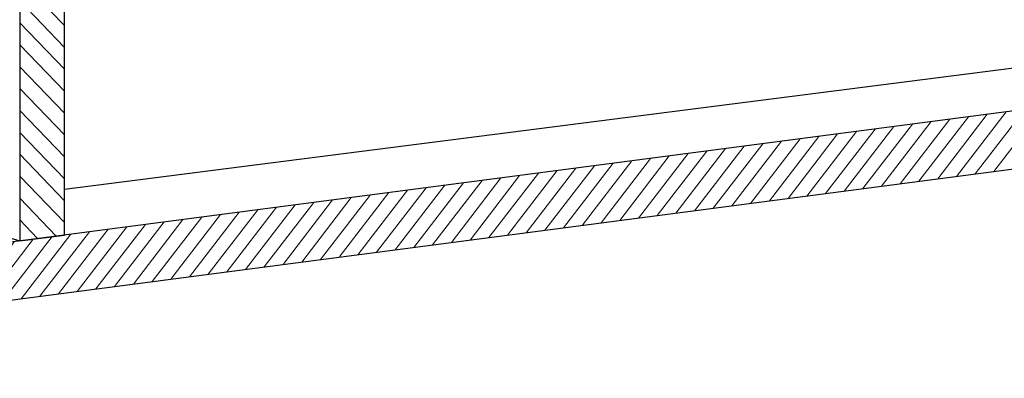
# Model space of a CAD drawing. Header units: millimetres. Extents: x -7937 to 93799, y -5691 to 12696.
# Tile 4 of 67: x 71 to 5053, y -4806 to -2990. Entities that reach past the tile are written whole.
import ezdxf

# ---------------------------------------------------------------- set-up
doc = ezdxf.new("R2010")
doc.units = ezdxf.units.MM
for name, color, linetype, lineweight, true_color in [('A-FLOR', 7, 'Continuous', 9, 0x7f7f7f), ('A-FLOR-PATT', 7, 'Continuous', 9, 0x7f7f7f), ('A-WALL-PATT', 7, 'Continuous', 9, 0x7f7f7f), ('I-WALL', 7, 'Continuous', 9, 0x7f7f7f)]:
    doc.layers.add(name, color=color, linetype=linetype, lineweight=lineweight, true_color=true_color)

msp = doc.modelspace()

# ---------------------------------------------------------------- hatches: boundary and pattern name
at = {"layer": 'A-FLOR-PATT', "lineweight": 5, "true_color": 0xcccccc}
h = msp.add_hatch(dxfattribs=at)
h.set_pattern_fill('FP_8', color=254, angle=-127.5241, style=0, pattern_type=2)
h.set_pattern_definition([(232.4759, (1843.916, -3877.866), (47.3247, -49.2352), [])])
h.paths.add_polyline_path([(-2999.9, -4805.6), (6687.7, -3538), (6687.7, -3244), (-2999.9, -4511.7)], flags=0)
at = {"layer": 'A-WALL-PATT', "lineweight": 5, "true_color": 0xcccccc}
h = msp.add_hatch(dxfattribs=at)
h.set_pattern_fill('FP_7', color=254, angle=-136.1338, style=0, pattern_type=2)
h.set_pattern_definition([(313.866, (71.27, -3227.974), (47.324, 61.62), [])])
h.paths.add_polyline_path([(71.3, -4109.8), (297.2, -4080.3), (297.2, -2316.6), (71.3, -2346.1), (71.3, -2680.4)], flags=0)

# ---------------------------------------------------------------- linework, layer by layer
at = {"layer": 'A-FLOR', "color": 252, "lineweight": 25, "true_color": 0x989898}
msp.add_line((6199.7, -3095.1), (297.2, -3849.7), dxfattribs=at)
at = {"layer": 'A-FLOR', "color": 253, "lineweight": 25, "true_color": 0x999999}
for p, q in [((6687.7, -3244), (-2999.9, -4511.7)), ((-2999.9, -4805.6), (6687.7, -3538))]:
    msp.add_line(p, q, dxfattribs=at)
at = {"layer": 'I-WALL', "color": 253, "lineweight": 25, "true_color": 0x999999}
for p, q in [((297.2, -4080.3), (297.2, -2316.6)), ((71.3, -2346.1), (71.3, -4109.8)), ((71.3, -4109.8), (297.2, -4080.3))]:
    msp.add_line(p, q, dxfattribs=at)
at = {"layer": 'I-WALL', "color": 252, "lineweight": 25, "true_color": 0x989898}
msp.add_line((-472.2, -3948), (71.3, -4109.8), dxfattribs=at)

doc.saveas('drawing.dxf')
